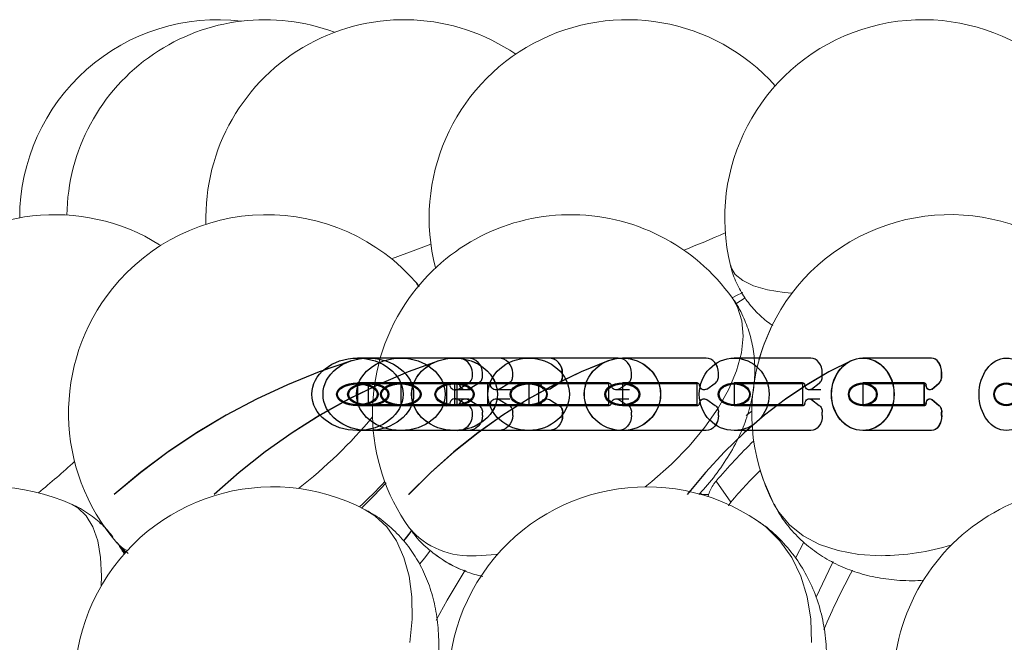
# Model space of a CAD drawing. Header units: millimetres. Extents: x 152 to 551, y 186 to 1103.
# Tile 10 of 18: x 328 to 378, y 925 to 956. Entities that reach past the tile are written whole.
import ezdxf

# ---------------------------------------------------------------- set-up
doc = ezdxf.new("R2010")
doc.units = ezdxf.units.MM
doc.linetypes.add('CENTERX2', pattern=[20.32, 12.7, -2.54, 2.54, -2.54])

msp = doc.modelspace()

# ---------------------------------------------------------------- linework, layer by layer
at = {"color": 7, "linetype": 'Continuous', "lineweight": 15}
for p, q in [((364.097, 942.068), (364.567, 942.378)), ((365.289, 939.331), (365.008, 939.331)), ((364.613, 936.431), (364.9, 936.661)), ((363.097, 933.122), (363.843, 932.072)), ((362.716, 932.46), (362.364, 932.46)), ((366.01, 931.963), (365.864, 932.279)), ((332.015, 930.984), (332.093, 931.05)), ((332.015, 930.984), (332.093, 931.05)), ((333.04, 929.788), (333.299, 929.522)), ((333.04, 929.788), (333.299, 929.522)), ((367.096, 929.25), (367.53, 930.049))]:
    msp.add_line(p, q, dxfattribs=at)
at = {"color": 7, "linetype": 'Continuous'}
for p, q in [((350.055, 939.331), (345.005, 939.331)), ((350.57, 939.331), (345.554, 939.331)), ((350.57, 939.331), (345.554, 939.331)), ((350.571, 939.331), (345.555, 939.331)), ((352.109, 939.331), (347.195, 939.331)), ((352.109, 939.331), (347.195, 939.331)), ((352.109, 939.331), (347.195, 939.331)), ((352.109, 939.331), (347.195, 939.331)), ((354.649, 939.331), (349.903, 939.331)), ((354.652, 939.331), (349.907, 939.331)), ((354.652, 939.331), (349.907, 939.331)), ((358.16, 939.331), (353.647, 939.331)), ((358.16, 939.331), (353.647, 939.331)), ((362.588, 939.331), (358.369, 939.331)), ((362.593, 939.331), (358.374, 939.331)), ((367.882, 939.331), (364.014, 939.331)), ((367.882, 939.331), (364.014, 939.331)), ((373.96, 939.331), (370.494, 939.331)), ((373.967, 939.331), (370.501, 939.331)), ((350.805, 938.41), (350.805, 938.581)), ((351.315, 938.41), (351.315, 938.581)), ((351.315, 938.41), (351.315, 938.581)), ((351.316, 938.41), (351.316, 938.581)), ((352.839, 938.41), (352.839, 938.581)), ((352.839, 938.41), (352.839, 938.581)), ((352.839, 938.41), (352.839, 938.581)), ((352.839, 938.41), (352.839, 938.581)), ((355.354, 938.41), (355.354, 938.581)), ((355.357, 938.41), (355.357, 938.581)), ((355.357, 938.41), (355.357, 938.581)), ((358.83, 938.41), (358.83, 938.581)), ((358.83, 938.41), (358.83, 938.581)), ((363.215, 938.41), (363.215, 938.581)), ((363.22, 938.41), (363.22, 938.581)), ((368.457, 938.41), (368.457, 938.581)), ((368.457, 938.41), (368.457, 938.581)), ((374.475, 938.41), (374.475, 938.581)), ((374.481, 938.41), (374.481, 938.581)), ((345.005, 938.081), (345.005, 936.931)), ((349.509, 938.081), (345.005, 938.081)), ((349.505, 938.031), (345.005, 938.031)), ((345.554, 938.081), (345.554, 936.931)), ((350.027, 938.081), (345.554, 938.081)), ((345.554, 938.081), (345.554, 936.931)), ((350.027, 938.081), (345.554, 938.081)), ((350.023, 938.031), (345.554, 938.031)), ((350.023, 938.031), (345.554, 938.031)), ((345.555, 938.081), (345.555, 936.931)), ((350.028, 938.081), (345.555, 938.081)), ((350.024, 938.031), (345.555, 938.031)), ((347.195, 938.081), (347.195, 936.931)), ((351.577, 938.081), (347.195, 938.081)), ((347.195, 938.081), (347.195, 936.931)), ((351.577, 938.081), (347.195, 938.081)), ((347.195, 938.081), (347.195, 936.931)), ((351.577, 938.081), (347.195, 938.081)), ((347.195, 938.081), (347.195, 936.931)), ((351.577, 938.081), (347.195, 938.081)), ((351.574, 938.031), (347.195, 938.031)), ((351.574, 938.031), (347.195, 938.031)), ((351.574, 938.031), (347.195, 938.031)), ((351.574, 938.031), (347.195, 938.031)), ((349.505, 938.031), (349.505, 936.981)), ((349.903, 938.081), (349.903, 936.931)), ((354.136, 938.081), (349.903, 938.081)), ((354.132, 938.031), (349.903, 938.031)), ((349.907, 938.081), (349.907, 936.931)), ((354.139, 938.081), (349.907, 938.081)), ((349.907, 938.081), (349.907, 936.931)), ((354.139, 938.081), (349.907, 938.081)), ((354.135, 938.031), (349.907, 938.031)), ((354.135, 938.031), (349.907, 938.031)), ((350.023, 938.031), (350.023, 936.981)), ((350.023, 938.031), (350.023, 936.981)), ((350.024, 938.031), (350.024, 936.981)), ((350.097, 937.771), (350.605, 938.064)), ((350.612, 937.771), (351.116, 938.064)), ((350.612, 937.771), (351.116, 938.064)), ((350.613, 937.771), (351.117, 938.064)), ((351.574, 938.031), (351.574, 936.981)), ((351.574, 938.031), (351.574, 936.981)), ((351.574, 938.031), (351.574, 936.981)), ((351.574, 938.031), (351.574, 936.981)), ((352.15, 937.771), (352.644, 938.064)), ((352.15, 937.771), (352.644, 938.064)), ((352.15, 937.771), (352.644, 938.064)), ((352.15, 937.771), (352.644, 938.064)), ((353.647, 938.081), (353.647, 936.931)), ((357.672, 938.081), (353.647, 938.081)), ((353.647, 938.081), (353.647, 936.931)), ((357.672, 938.081), (353.647, 938.081)), ((357.669, 938.031), (353.647, 938.031)), ((357.669, 938.031), (353.647, 938.031)), ((354.132, 938.031), (354.132, 936.981)), ((354.135, 938.031), (354.135, 936.981)), ((354.135, 938.031), (354.135, 936.981)), ((354.689, 937.771), (355.166, 938.064)), ((354.692, 937.771), (355.169, 938.064)), ((354.692, 937.771), (355.169, 938.064)), ((357.669, 938.031), (357.669, 936.981)), ((357.669, 938.031), (357.669, 936.981)), ((358.198, 937.771), (358.652, 938.064)), ((358.198, 937.771), (358.652, 938.064)), ((358.369, 938.081), (358.369, 936.931)), ((362.132, 938.081), (358.369, 938.081)), ((362.129, 938.031), (358.369, 938.031)), ((358.374, 938.081), (358.374, 936.931)), ((362.137, 938.081), (358.374, 938.081)), ((362.134, 938.031), (358.374, 938.031)), ((362.129, 938.031), (362.129, 936.981)), ((362.134, 938.031), (362.134, 936.981)), ((362.624, 937.771), (363.048, 938.064)), ((362.629, 937.771), (363.053, 938.064)), ((364.014, 938.081), (364.014, 936.931)), ((367.464, 938.081), (364.014, 938.081)), ((364.014, 938.081), (364.014, 936.931)), ((367.464, 938.081), (364.014, 938.081)), ((367.461, 938.031), (364.014, 938.031)), ((367.461, 938.031), (364.014, 938.031)), ((367.461, 938.031), (367.461, 936.981)), ((367.461, 938.031), (367.461, 936.981)), ((367.915, 937.771), (368.304, 938.064)), ((367.915, 937.771), (368.304, 938.064)), ((370.494, 938.081), (370.494, 936.931)), ((373.585, 938.081), (370.494, 938.081)), ((373.583, 938.031), (370.494, 938.031)), ((370.501, 938.081), (370.501, 936.931)), ((373.592, 938.081), (370.501, 938.081)), ((373.589, 938.031), (370.501, 938.031)), ((373.583, 938.031), (373.583, 936.981)), ((373.589, 938.031), (373.589, 936.981)), ((373.989, 937.771), (374.338, 938.064)), ((373.996, 937.771), (374.344, 938.064)), ((350.097, 937.241), (350.605, 936.948)), ((350.612, 937.241), (351.116, 936.948)), ((350.612, 937.241), (351.116, 936.948)), ((350.613, 937.241), (351.117, 936.948)), ((352.15, 937.241), (352.644, 936.948)), ((352.15, 937.241), (352.644, 936.948)), ((352.15, 937.241), (352.644, 936.948)), ((352.15, 937.241), (352.644, 936.948)), ((354.689, 937.241), (355.166, 936.948)), ((354.692, 937.241), (355.169, 936.948)), ((354.692, 937.241), (355.169, 936.948)), ((358.198, 937.241), (358.652, 936.948)), ((358.198, 937.241), (358.652, 936.948)), ((362.624, 937.241), (363.048, 936.948)), ((362.629, 937.241), (363.053, 936.948)), ((367.915, 937.241), (368.304, 936.948)), ((367.915, 937.241), (368.304, 936.948)), ((373.989, 937.241), (374.338, 936.948)), ((373.996, 937.241), (374.344, 936.948)), ((349.505, 936.981), (345.005, 936.981)), ((349.509, 936.931), (345.005, 936.931)), ((350.023, 936.981), (345.554, 936.981)), ((350.023, 936.981), (345.554, 936.981)), ((350.027, 936.931), (345.554, 936.931)), ((350.027, 936.931), (345.554, 936.931)), ((350.024, 936.981), (345.555, 936.981)), ((350.028, 936.931), (345.555, 936.931)), ((351.574, 936.981), (347.195, 936.981)), ((351.574, 936.981), (347.195, 936.981)), ((351.574, 936.981), (347.195, 936.981)), ((351.574, 936.981), (347.195, 936.981)), ((351.577, 936.931), (347.195, 936.931)), ((351.577, 936.931), (347.195, 936.931)), ((351.577, 936.931), (347.195, 936.931)), ((351.577, 936.931), (347.195, 936.931)), ((354.132, 936.981), (349.903, 936.981)), ((354.136, 936.931), (349.903, 936.931)), ((354.135, 936.981), (349.907, 936.981)), ((354.135, 936.981), (349.907, 936.981)), ((354.139, 936.931), (349.907, 936.931)), ((354.139, 936.931), (349.907, 936.931)), ((357.669, 936.981), (353.647, 936.981)), ((357.669, 936.981), (353.647, 936.981)), ((357.672, 936.931), (353.647, 936.931)), ((357.672, 936.931), (353.647, 936.931)), ((362.129, 936.981), (358.369, 936.981)), ((362.132, 936.931), (358.369, 936.931)), ((362.134, 936.981), (358.374, 936.981)), ((362.137, 936.931), (358.374, 936.931)), ((367.461, 936.981), (364.014, 936.981)), ((367.461, 936.981), (364.014, 936.981)), ((367.464, 936.931), (364.014, 936.931)), ((367.464, 936.931), (364.014, 936.931)), ((373.583, 936.981), (370.494, 936.981)), ((373.585, 936.931), (370.494, 936.931)), ((373.589, 936.981), (370.501, 936.981)), ((373.592, 936.931), (370.501, 936.931)), ((350.805, 936.431), (350.805, 936.601)), ((351.315, 936.431), (351.315, 936.601)), ((351.315, 936.431), (351.315, 936.601)), ((351.316, 936.431), (351.316, 936.601)), ((352.839, 936.431), (352.839, 936.601)), ((352.839, 936.431), (352.839, 936.601)), ((352.839, 936.431), (352.839, 936.601)), ((352.839, 936.431), (352.839, 936.601)), ((355.354, 936.431), (355.354, 936.601)), ((355.357, 936.431), (355.357, 936.601)), ((355.357, 936.431), (355.357, 936.601)), ((358.83, 936.431), (358.83, 936.601)), ((358.83, 936.431), (358.83, 936.601)), ((363.215, 936.431), (363.215, 936.601)), ((363.22, 936.431), (363.22, 936.601)), ((368.457, 936.431), (368.457, 936.601)), ((368.457, 936.431), (368.457, 936.601)), ((374.475, 936.431), (374.475, 936.601)), ((374.481, 936.431), (374.481, 936.601)), ((350.055, 935.681), (345.005, 935.681)), ((350.57, 935.681), (345.554, 935.681)), ((350.57, 935.681), (345.554, 935.681)), ((350.571, 935.681), (345.555, 935.681)), ((352.109, 935.681), (347.195, 935.681)), ((352.109, 935.681), (347.195, 935.681)), ((352.109, 935.681), (347.195, 935.681)), ((352.109, 935.681), (347.195, 935.681)), ((354.649, 935.681), (349.903, 935.681)), ((354.652, 935.681), (349.907, 935.681)), ((354.652, 935.681), (349.907, 935.681)), ((358.16, 935.681), (353.647, 935.681)), ((358.16, 935.681), (353.647, 935.681)), ((362.588, 935.681), (358.369, 935.681)), ((362.593, 935.681), (358.374, 935.681)), ((367.882, 935.681), (364.014, 935.681)), ((367.882, 935.681), (364.014, 935.681)), ((373.96, 935.681), (370.494, 935.681)), ((373.967, 935.681), (370.501, 935.681))]:
    msp.add_line(p, q, dxfattribs=at)
at = {"color": 7, "linetype": 'CENTERX2'}
for p, q in [((350.7, 937.731), (349.947, 937.731)), ((352.736, 937.731), (352.004, 937.731)), ((352.736, 937.731), (352.004, 937.731)), ((352.736, 937.731), (352.004, 937.731)), ((352.736, 937.731), (352.004, 937.731)), ((358.736, 937.731), (358.064, 937.731)), ((358.736, 937.731), (358.064, 937.731)), ((368.376, 937.731), (367.8, 937.731)), ((368.376, 937.731), (367.8, 937.731)), ((349.947, 937.281), (350.65, 937.281)), ((352.004, 937.281), (352.687, 937.281)), ((352.004, 937.281), (352.687, 937.281)), ((352.004, 937.281), (352.687, 937.281)), ((352.004, 937.281), (352.687, 937.281)), ((358.064, 937.281), (358.691, 937.281)), ((358.064, 937.281), (358.691, 937.281)), ((367.8, 937.281), (368.338, 937.281)), ((367.8, 937.281), (368.338, 937.281))]:
    msp.add_line(p, q, dxfattribs=at)
at = {"color": 7, "linetype": 'Continuous', "lineweight": 15, "flags": 128}
for points in [[(346.721, 944.342), (347.956, 944.783), (348.713, 945.069)], [(363.827, 943.992), (363.847, 943.923), (364.062, 943.555), (364.446, 943.239), (364.993, 942.978), (365.692, 942.779), (366.53, 942.643), (366.931, 942.606)], [(348.097, 942.98), (348.094, 942.984), (347.998, 943.107)], [(359.522, 932.839), (359.855, 933.107), (360.842, 933.979), (361.738, 934.897), (362.528, 935.844), (363.196, 936.804), (363.733, 937.761), (364.127, 938.695), (364.372, 939.592), (364.463, 940.435), (364.4, 941.208), (364.182, 941.899), (363.919, 942.356)], [(363.939, 942.391), (364.098, 942.467), (364.449, 942.644)], [(365.923, 940.992), (365.467, 939.914), (365.258, 939.258)], [(365.316, 933.671), (365.465, 933.218), (366.009, 931.966)], [(345.221, 931.778), (345.839, 932.381), (346.451, 933.051)], [(362.697, 932.345), (362.701, 932.379), (362.716, 932.46)], [(332.079, 927.843), (332.093, 928.339), (332.048, 929.285), (331.903, 930.116), (331.662, 930.817), (331.328, 931.376), (330.909, 931.782), (330.614, 931.951)], [(366.019, 931.967), (366.259, 931.563), (366.806, 930.919), (367.497, 930.375), (368.321, 929.941), (369.261, 929.626), (370.303, 929.435), (371.426, 929.371)], [(347.656, 924.989), (347.767, 926.172), (347.754, 927.295), (347.615, 928.339), (347.353, 929.285), (346.973, 930.116), (346.482, 930.817), (345.889, 931.376), (345.403, 931.685)], [(367.913, 924.989), (367.88, 926.172), (367.7, 927.295), (367.376, 928.339), (366.912, 929.285), (366.318, 930.116), (365.604, 930.817), (365.195, 931.122)], [(347.341, 930.131), (347.701, 930.587), (347.755, 930.665)], [(347.344, 930.114), (347.502, 930.302), (347.766, 930.658)], [(348.144, 928.95), (348.407, 929.255), (348.699, 929.652)], [(351, 929.371), (352.012, 929.435), (352.082, 929.444)], [(368.139, 927.275), (368.958, 928.974), (369.008, 929.071)], [(348.977, 926.127), (349.529, 927.129), (350.447, 928.641)]]:
    msp.add_lwpolyline(points, dxfattribs=at)
at = {"color": 7, "linetype": 'Continuous', "flags": 128}
for points in [[(351.315, 938.581), (351.3, 938.727), (351.258, 938.868), (351.189, 938.997), (351.096, 939.111), (350.984, 939.204), (350.855, 939.274), (350.715, 939.316), (350.57, 939.331)], [(351.315, 938.581), (351.3, 938.727), (351.258, 938.868), (351.189, 938.997), (351.096, 939.111), (350.984, 939.204), (350.855, 939.274), (350.715, 939.316), (350.57, 939.331)], [(351.316, 938.581), (351.301, 938.727), (351.259, 938.868), (351.19, 938.997), (351.097, 939.111), (350.985, 939.204), (350.856, 939.274), (350.716, 939.316), (350.571, 939.331)], [(352.839, 938.581), (352.825, 938.727), (352.783, 938.868), (352.716, 938.997), (352.625, 939.111), (352.514, 939.204), (352.388, 939.274), (352.251, 939.316), (352.109, 939.331)], [(352.839, 938.581), (352.825, 938.727), (352.783, 938.868), (352.716, 938.997), (352.625, 939.111), (352.514, 939.204), (352.388, 939.274), (352.251, 939.316), (352.109, 939.331)], [(352.839, 938.581), (352.825, 938.727), (352.783, 938.868), (352.716, 938.997), (352.625, 939.111), (352.514, 939.204), (352.388, 939.274), (352.251, 939.316), (352.109, 939.331)], [(352.839, 938.581), (352.825, 938.727), (352.783, 938.868), (352.716, 938.997), (352.625, 939.111), (352.514, 939.204), (352.388, 939.274), (352.251, 939.316), (352.109, 939.331)], [(355.354, 938.581), (355.34, 938.727), (355.3, 938.868), (355.235, 938.997), (355.147, 939.111), (355.04, 939.204), (354.919, 939.274), (354.786, 939.316), (354.649, 939.331)], [(355.357, 938.581), (355.343, 938.727), (355.303, 938.868), (355.238, 938.997), (355.15, 939.111), (355.043, 939.204), (354.922, 939.274), (354.789, 939.316), (354.652, 939.331)], [(355.357, 938.581), (355.343, 938.727), (355.303, 938.868), (355.238, 938.997), (355.15, 939.111), (355.043, 939.204), (354.922, 939.274), (354.789, 939.316), (354.652, 939.331)], [(358.83, 938.581), (358.817, 938.727), (358.779, 938.868), (358.717, 938.997), (358.634, 939.111), (358.532, 939.204), (358.417, 939.274), (358.291, 939.316), (358.16, 939.331)], [(358.83, 938.581), (358.817, 938.727), (358.779, 938.868), (358.717, 938.997), (358.634, 939.111), (358.532, 939.204), (358.417, 939.274), (358.291, 939.316), (358.16, 939.331)], [(363.215, 938.581), (363.203, 938.727), (363.167, 938.868), (363.109, 938.997), (363.031, 939.111), (362.936, 939.204), (362.828, 939.274), (362.711, 939.316), (362.588, 939.331)], [(363.22, 938.581), (363.208, 938.727), (363.172, 938.868), (363.114, 938.997), (363.036, 939.111), (362.941, 939.204), (362.833, 939.274), (362.715, 939.316), (362.593, 939.331)], [(368.457, 938.581), (368.446, 938.727), (368.413, 938.868), (368.36, 938.997), (368.289, 939.111), (368.202, 939.204), (368.102, 939.274), (367.994, 939.316), (367.882, 939.331)], [(368.457, 938.581), (368.446, 938.727), (368.413, 938.868), (368.36, 938.997), (368.289, 939.111), (368.202, 939.204), (368.102, 939.274), (367.994, 939.316), (367.882, 939.331)], [(374.475, 938.581), (374.465, 938.727), (374.436, 938.868), (374.388, 938.997), (374.324, 939.111), (374.246, 939.204), (374.157, 939.274), (374.06, 939.316), (373.96, 939.331)], [(374.481, 938.581), (374.471, 938.727), (374.442, 938.868), (374.394, 938.997), (374.33, 939.111), (374.252, 939.204), (374.163, 939.274), (374.067, 939.316), (373.967, 939.331)], [(344.71, 939.202), (343.077, 938.637), (341.475, 937.989), (339.908, 937.259), (338.38, 936.449), (336.895, 935.562), (335.458, 934.6), (334.071, 933.565), (332.738, 932.46)], [(344.71, 939.202), (343.077, 938.637), (341.475, 937.989), (339.908, 937.259), (338.38, 936.449), (336.895, 935.562), (335.458, 934.6), (334.071, 933.565), (332.738, 932.46)], [(344.711, 939.202), (343.078, 938.637), (341.476, 937.989), (339.909, 937.259), (338.382, 936.449), (336.897, 935.562), (335.459, 934.6), (334.072, 933.565), (332.739, 932.46)], [(349.105, 939.202), (347.56, 938.637), (346.045, 937.989), (344.562, 937.259), (343.116, 936.449), (341.712, 935.562), (340.351, 934.6), (339.039, 933.565), (337.778, 932.46)], [(349.108, 939.202), (347.564, 938.637), (346.048, 937.989), (344.566, 937.259), (343.12, 936.449), (341.715, 935.562), (340.355, 934.6), (339.043, 933.565), (337.782, 932.46)], [(349.108, 939.202), (347.564, 938.637), (346.048, 937.989), (344.566, 937.259), (343.12, 936.449), (341.715, 935.562), (340.355, 934.6), (339.043, 933.565), (337.782, 932.46)], [(357.659, 939.202), (356.286, 938.637), (354.938, 937.989), (353.62, 937.259), (352.335, 936.449), (351.086, 935.562), (349.876, 934.6), (348.709, 933.565), (347.588, 932.46)], [(357.665, 939.202), (356.291, 938.637), (354.944, 937.989), (353.625, 937.259), (352.34, 936.449), (351.091, 935.562), (349.882, 934.6), (348.715, 933.565), (347.594, 932.46)], [(369.911, 939.202), (368.783, 938.637), (367.676, 937.989), (366.594, 937.259), (365.538, 936.449), (364.512, 935.562), (363.518, 934.6), (362.56, 933.565), (361.639, 932.46)], [(369.918, 939.202), (368.79, 938.637), (367.684, 937.989), (366.601, 937.259), (365.545, 936.449), (364.52, 935.562), (363.526, 934.6), (362.568, 933.565), (361.647, 932.46)], [(351.116, 938.064), (351.159, 938.093), (351.198, 938.128), (351.232, 938.167), (351.261, 938.21), (351.284, 938.257), (351.301, 938.307), (351.311, 938.358), (351.315, 938.41)], [(351.116, 938.064), (351.159, 938.093), (351.198, 938.128), (351.232, 938.167), (351.261, 938.21), (351.284, 938.257), (351.301, 938.307), (351.311, 938.358), (351.315, 938.41)], [(351.117, 938.064), (351.16, 938.093), (351.199, 938.128), (351.233, 938.167), (351.262, 938.21), (351.285, 938.257), (351.302, 938.307), (351.312, 938.358), (351.316, 938.41)], [(352.644, 938.064), (352.686, 938.093), (352.725, 938.128), (352.758, 938.167), (352.787, 938.21), (352.809, 938.257), (352.825, 938.307), (352.835, 938.358), (352.839, 938.41)], [(352.644, 938.064), (352.686, 938.093), (352.725, 938.128), (352.758, 938.167), (352.787, 938.21), (352.809, 938.257), (352.825, 938.307), (352.835, 938.358), (352.839, 938.41)], [(352.644, 938.064), (352.686, 938.093), (352.725, 938.128), (352.758, 938.167), (352.787, 938.21), (352.809, 938.257), (352.825, 938.307), (352.835, 938.358), (352.839, 938.41)], [(352.644, 938.064), (352.686, 938.093), (352.725, 938.128), (352.758, 938.167), (352.787, 938.21), (352.809, 938.257), (352.825, 938.307), (352.835, 938.358), (352.839, 938.41)], [(355.166, 938.064), (355.207, 938.093), (355.244, 938.128), (355.276, 938.167), (355.303, 938.21), (355.325, 938.257), (355.341, 938.307), (355.35, 938.358), (355.354, 938.41)], [(355.169, 938.064), (355.21, 938.093), (355.247, 938.128), (355.279, 938.167), (355.306, 938.21), (355.328, 938.257), (355.344, 938.307), (355.353, 938.358), (355.357, 938.41)], [(355.169, 938.064), (355.21, 938.093), (355.247, 938.128), (355.279, 938.167), (355.306, 938.21), (355.328, 938.257), (355.344, 938.307), (355.353, 938.358), (355.357, 938.41)], [(358.652, 938.064), (358.69, 938.093), (358.726, 938.128), (358.756, 938.167), (358.782, 938.21), (358.803, 938.257), (358.818, 938.307), (358.827, 938.358), (358.83, 938.41)], [(358.652, 938.064), (358.69, 938.093), (358.726, 938.128), (358.756, 938.167), (358.782, 938.21), (358.803, 938.257), (358.818, 938.307), (358.827, 938.358), (358.83, 938.41)], [(363.048, 938.064), (363.084, 938.093), (363.117, 938.128), (363.146, 938.167), (363.17, 938.21), (363.19, 938.257), (363.204, 938.307), (363.212, 938.358), (363.215, 938.41)], [(363.053, 938.064), (363.089, 938.093), (363.122, 938.128), (363.151, 938.167), (363.175, 938.21), (363.194, 938.257), (363.208, 938.307), (363.217, 938.358), (363.22, 938.41)], [(368.304, 938.064), (368.337, 938.093), (368.367, 938.128), (368.394, 938.167), (368.416, 938.21), (368.434, 938.257), (368.446, 938.307), (368.454, 938.358), (368.457, 938.41)], [(368.304, 938.064), (368.337, 938.093), (368.367, 938.128), (368.394, 938.167), (368.416, 938.21), (368.434, 938.257), (368.446, 938.307), (368.454, 938.358), (368.457, 938.41)], [(374.338, 938.064), (374.367, 938.093), (374.394, 938.128), (374.418, 938.167), (374.438, 938.21), (374.454, 938.257), (374.465, 938.307), (374.472, 938.358), (374.475, 938.41)], [(374.344, 938.064), (374.374, 938.093), (374.401, 938.128), (374.424, 938.167), (374.444, 938.21), (374.46, 938.257), (374.472, 938.307), (374.479, 938.358), (374.481, 938.41)], [(350.027, 938.081), (350.052, 938.079), (350.076, 938.072), (350.099, 938.062), (350.12, 938.048), (350.138, 938.031), (350.153, 938.011), (350.165, 937.988), (350.172, 937.964)], [(350.027, 938.081), (350.052, 938.079), (350.076, 938.072), (350.099, 938.062), (350.12, 938.048), (350.138, 938.031), (350.153, 938.011), (350.165, 937.988), (350.172, 937.964)], [(350.028, 938.081), (350.053, 938.079), (350.077, 938.072), (350.1, 938.062), (350.121, 938.048), (350.139, 938.031), (350.154, 938.011), (350.166, 937.988), (350.173, 937.964)], [(350.612, 937.771), (350.548, 937.743), (350.48, 937.731), (350.41, 937.735), (350.344, 937.756), (350.284, 937.791), (350.233, 937.839), (350.196, 937.898), (350.172, 937.964)], [(350.612, 937.771), (350.548, 937.743), (350.48, 937.731), (350.41, 937.735), (350.344, 937.756), (350.284, 937.791), (350.233, 937.839), (350.196, 937.898), (350.172, 937.964)], [(350.613, 937.771), (350.549, 937.743), (350.481, 937.731), (350.411, 937.735), (350.345, 937.756), (350.285, 937.791), (350.234, 937.839), (350.197, 937.898), (350.173, 937.964)], [(351.577, 938.081), (351.602, 938.079), (351.626, 938.072), (351.648, 938.062), (351.668, 938.048), (351.686, 938.031), (351.701, 938.011), (351.712, 937.988), (351.72, 937.964)], [(351.577, 938.081), (351.602, 938.079), (351.626, 938.072), (351.648, 938.062), (351.668, 938.048), (351.686, 938.031), (351.701, 938.011), (351.712, 937.988), (351.72, 937.964)], [(351.577, 938.081), (351.602, 938.079), (351.626, 938.072), (351.648, 938.062), (351.668, 938.048), (351.686, 938.031), (351.701, 938.011), (351.712, 937.988), (351.72, 937.964)], [(351.577, 938.081), (351.602, 938.079), (351.626, 938.072), (351.648, 938.062), (351.668, 938.048), (351.686, 938.031), (351.701, 938.011), (351.712, 937.988), (351.72, 937.964)], [(352.15, 937.771), (352.088, 937.743), (352.021, 937.731), (351.953, 937.735), (351.888, 937.756), (351.829, 937.791), (351.779, 937.839), (351.742, 937.898), (351.72, 937.964)], [(352.15, 937.771), (352.088, 937.743), (352.021, 937.731), (351.953, 937.735), (351.888, 937.756), (351.829, 937.791), (351.779, 937.839), (351.742, 937.898), (351.72, 937.964)], [(352.15, 937.771), (352.088, 937.743), (352.021, 937.731), (351.953, 937.735), (351.888, 937.756), (351.829, 937.791), (351.779, 937.839), (351.742, 937.898), (351.72, 937.964)], [(352.15, 937.771), (352.088, 937.743), (352.021, 937.731), (351.953, 937.735), (351.888, 937.756), (351.829, 937.791), (351.779, 937.839), (351.742, 937.898), (351.72, 937.964)], [(354.136, 938.081), (354.159, 938.079), (354.182, 938.072), (354.204, 938.062), (354.223, 938.048), (354.241, 938.031), (354.255, 938.011), (354.266, 937.988), (354.273, 937.964)], [(354.139, 938.081), (354.162, 938.079), (354.185, 938.072), (354.207, 938.062), (354.226, 938.048), (354.244, 938.031), (354.258, 938.011), (354.269, 937.988), (354.276, 937.964)], [(354.139, 938.081), (354.162, 938.079), (354.185, 938.072), (354.207, 938.062), (354.226, 938.048), (354.244, 938.031), (354.258, 938.011), (354.269, 937.988), (354.276, 937.964)], [(354.689, 937.771), (354.628, 937.743), (354.564, 937.731), (354.498, 937.735), (354.435, 937.756), (354.378, 937.791), (354.331, 937.839), (354.295, 937.898), (354.273, 937.964)], [(354.692, 937.771), (354.631, 937.743), (354.567, 937.731), (354.501, 937.735), (354.438, 937.756), (354.381, 937.791), (354.334, 937.839), (354.298, 937.898), (354.276, 937.964)], [(354.692, 937.771), (354.631, 937.743), (354.567, 937.731), (354.501, 937.735), (354.438, 937.756), (354.381, 937.791), (354.334, 937.839), (354.298, 937.898), (354.276, 937.964)], [(357.672, 938.081), (357.694, 938.079), (357.716, 938.072), (357.737, 938.062), (357.756, 938.048), (357.772, 938.031), (357.785, 938.011), (357.796, 937.988), (357.803, 937.964)], [(357.672, 938.081), (357.694, 938.079), (357.716, 938.072), (357.737, 938.062), (357.756, 938.048), (357.772, 938.031), (357.785, 938.011), (357.796, 937.988), (357.803, 937.964)], [(358.198, 937.771), (358.141, 937.743), (358.079, 937.731), (358.017, 937.735), (357.957, 937.756), (357.903, 937.791), (357.858, 937.839), (357.824, 937.898), (357.803, 937.964)], [(358.198, 937.771), (358.141, 937.743), (358.079, 937.731), (358.017, 937.735), (357.957, 937.756), (357.903, 937.791), (357.858, 937.839), (357.824, 937.898), (357.803, 937.964)], [(362.132, 938.081), (362.153, 938.079), (362.173, 938.072), (362.193, 938.062), (362.21, 938.048), (362.225, 938.031), (362.238, 938.011), (362.248, 937.988), (362.254, 937.964)], [(362.137, 938.081), (362.158, 938.079), (362.178, 938.072), (362.197, 938.062), (362.215, 938.048), (362.23, 938.031), (362.243, 938.011), (362.253, 937.988), (362.259, 937.964)], [(362.624, 937.771), (362.57, 937.743), (362.513, 937.731), (362.454, 937.735), (362.398, 937.756), (362.348, 937.791), (362.305, 937.839), (362.274, 937.898), (362.254, 937.964)], [(362.629, 937.771), (362.575, 937.743), (362.517, 937.731), (362.459, 937.735), (362.403, 937.756), (362.353, 937.791), (362.31, 937.839), (362.279, 937.898), (362.259, 937.964)], [(367.464, 938.081), (367.483, 938.079), (367.502, 938.072), (367.519, 938.062), (367.536, 938.048), (367.55, 938.031), (367.561, 938.011), (367.57, 937.988), (367.576, 937.964)], [(367.464, 938.081), (367.483, 938.079), (367.502, 938.072), (367.519, 938.062), (367.536, 938.048), (367.55, 938.031), (367.561, 938.011), (367.57, 937.988), (367.576, 937.964)], [(367.915, 937.771), (367.866, 937.743), (367.813, 937.731), (367.759, 937.735), (367.708, 937.756), (367.662, 937.791), (367.623, 937.839), (367.594, 937.898), (367.576, 937.964)], [(367.915, 937.771), (367.866, 937.743), (367.813, 937.731), (367.759, 937.735), (367.708, 937.756), (367.662, 937.791), (367.623, 937.839), (367.594, 937.898), (367.576, 937.964)], [(373.585, 938.081), (373.602, 938.079), (373.619, 938.072), (373.635, 938.062), (373.649, 938.048), (373.662, 938.031), (373.672, 938.011), (373.68, 937.988), (373.686, 937.964)], [(373.592, 938.081), (373.609, 938.079), (373.626, 938.072), (373.641, 938.062), (373.656, 938.048), (373.668, 938.031), (373.679, 938.011), (373.687, 937.988), (373.692, 937.964)], [(373.989, 937.771), (373.945, 937.743), (373.898, 937.731), (373.85, 937.735), (373.804, 937.756), (373.762, 937.791), (373.728, 937.839), (373.702, 937.898), (373.686, 937.964)], [(373.996, 937.771), (373.952, 937.743), (373.904, 937.731), (373.856, 937.735), (373.81, 937.756), (373.769, 937.791), (373.734, 937.839), (373.708, 937.898), (373.692, 937.964)], [(350.172, 937.047), (350.196, 937.113), (350.233, 937.172), (350.284, 937.22), (350.344, 937.256), (350.41, 937.276), (350.48, 937.28), (350.548, 937.268), (350.612, 937.241)], [(350.172, 937.047), (350.196, 937.113), (350.233, 937.172), (350.284, 937.22), (350.344, 937.256), (350.41, 937.276), (350.48, 937.28), (350.548, 937.268), (350.612, 937.241)], [(350.173, 937.047), (350.197, 937.113), (350.234, 937.172), (350.285, 937.22), (350.345, 937.256), (350.411, 937.276), (350.481, 937.28), (350.549, 937.268), (350.613, 937.241)], [(351.72, 937.047), (351.742, 937.113), (351.779, 937.172), (351.829, 937.22), (351.888, 937.256), (351.953, 937.276), (352.021, 937.28), (352.088, 937.268), (352.15, 937.241)], [(351.72, 937.047), (351.742, 937.113), (351.779, 937.172), (351.829, 937.22), (351.888, 937.256), (351.953, 937.276), (352.021, 937.28), (352.088, 937.268), (352.15, 937.241)], [(351.72, 937.047), (351.742, 937.113), (351.779, 937.172), (351.829, 937.22), (351.888, 937.256), (351.953, 937.276), (352.021, 937.28), (352.088, 937.268), (352.15, 937.241)], [(351.72, 937.047), (351.742, 937.113), (351.779, 937.172), (351.829, 937.22), (351.888, 937.256), (351.953, 937.276), (352.021, 937.28), (352.088, 937.268), (352.15, 937.241)], [(354.273, 937.047), (354.295, 937.113), (354.331, 937.172), (354.378, 937.22), (354.435, 937.256), (354.498, 937.276), (354.564, 937.28), (354.628, 937.268), (354.689, 937.241)], [(354.276, 937.047), (354.298, 937.113), (354.334, 937.172), (354.381, 937.22), (354.438, 937.256), (354.501, 937.276), (354.567, 937.28), (354.631, 937.268), (354.692, 937.241)], [(354.276, 937.047), (354.298, 937.113), (354.334, 937.172), (354.381, 937.22), (354.438, 937.256), (354.501, 937.276), (354.567, 937.28), (354.631, 937.268), (354.692, 937.241)], [(357.803, 937.047), (357.824, 937.113), (357.858, 937.172), (357.903, 937.22), (357.957, 937.256), (358.017, 937.276), (358.079, 937.28), (358.141, 937.268), (358.198, 937.241)], [(357.803, 937.047), (357.824, 937.113), (357.858, 937.172), (357.903, 937.22), (357.957, 937.256), (358.017, 937.276), (358.079, 937.28), (358.141, 937.268), (358.198, 937.241)], [(362.254, 937.047), (362.274, 937.113), (362.305, 937.172), (362.348, 937.22), (362.398, 937.256), (362.454, 937.276), (362.513, 937.28), (362.57, 937.268), (362.624, 937.241)], [(362.259, 937.047), (362.279, 937.113), (362.31, 937.172), (362.353, 937.22), (362.403, 937.256), (362.459, 937.276), (362.517, 937.28), (362.575, 937.268), (362.629, 937.241)], [(367.576, 937.047), (367.594, 937.113), (367.623, 937.172), (367.662, 937.22), (367.708, 937.256), (367.759, 937.276), (367.813, 937.28), (367.866, 937.268), (367.915, 937.241)], [(367.576, 937.047), (367.594, 937.113), (367.623, 937.172), (367.662, 937.22), (367.708, 937.256), (367.759, 937.276), (367.813, 937.28), (367.866, 937.268), (367.915, 937.241)], [(373.686, 937.047), (373.702, 937.113), (373.728, 937.172), (373.762, 937.22), (373.804, 937.256), (373.85, 937.276), (373.898, 937.28), (373.945, 937.268), (373.989, 937.241)], [(373.692, 937.047), (373.708, 937.113), (373.734, 937.172), (373.769, 937.22), (373.81, 937.256), (373.856, 937.276), (373.904, 937.28), (373.952, 937.268), (373.996, 937.241)], [(350.172, 937.047), (350.165, 937.023), (350.153, 937.001), (350.138, 936.981), (350.12, 936.963), (350.099, 936.949), (350.076, 936.939), (350.052, 936.933), (350.027, 936.931)], [(350.172, 937.047), (350.165, 937.023), (350.153, 937.001), (350.138, 936.981), (350.12, 936.963), (350.099, 936.949), (350.076, 936.939), (350.052, 936.933), (350.027, 936.931)], [(350.173, 937.047), (350.166, 937.023), (350.154, 937.001), (350.139, 936.981), (350.121, 936.963), (350.1, 936.949), (350.077, 936.939), (350.053, 936.933), (350.028, 936.931)], [(351.116, 936.948), (351.159, 936.918), (351.198, 936.884), (351.232, 936.845), (351.261, 936.801), (351.284, 936.754), (351.301, 936.705), (351.311, 936.653), (351.315, 936.601)], [(351.116, 936.948), (351.159, 936.918), (351.198, 936.884), (351.232, 936.845), (351.261, 936.801), (351.284, 936.754), (351.301, 936.705), (351.311, 936.653), (351.315, 936.601)], [(351.117, 936.948), (351.16, 936.918), (351.199, 936.884), (351.233, 936.845), (351.262, 936.801), (351.285, 936.754), (351.302, 936.705), (351.312, 936.653), (351.316, 936.601)], [(351.72, 937.047), (351.712, 937.023), (351.701, 937.001), (351.686, 936.981), (351.668, 936.963), (351.648, 936.949), (351.626, 936.939), (351.602, 936.933), (351.577, 936.931)], [(351.72, 937.047), (351.712, 937.023), (351.701, 937.001), (351.686, 936.981), (351.668, 936.963), (351.648, 936.949), (351.626, 936.939), (351.602, 936.933), (351.577, 936.931)], [(351.72, 937.047), (351.712, 937.023), (351.701, 937.001), (351.686, 936.981), (351.668, 936.963), (351.648, 936.949), (351.626, 936.939), (351.602, 936.933), (351.577, 936.931)], [(351.72, 937.047), (351.712, 937.023), (351.701, 937.001), (351.686, 936.981), (351.668, 936.963), (351.648, 936.949), (351.626, 936.939), (351.602, 936.933), (351.577, 936.931)], [(352.644, 936.948), (352.686, 936.918), (352.725, 936.884), (352.758, 936.845), (352.787, 936.801), (352.809, 936.754), (352.825, 936.705), (352.835, 936.653), (352.839, 936.601)], [(352.644, 936.948), (352.686, 936.918), (352.725, 936.884), (352.758, 936.845), (352.787, 936.801), (352.809, 936.754), (352.825, 936.705), (352.835, 936.653), (352.839, 936.601)], [(352.644, 936.948), (352.686, 936.918), (352.725, 936.884), (352.758, 936.845), (352.787, 936.801), (352.809, 936.754), (352.825, 936.705), (352.835, 936.653), (352.839, 936.601)], [(352.644, 936.948), (352.686, 936.918), (352.725, 936.884), (352.758, 936.845), (352.787, 936.801), (352.809, 936.754), (352.825, 936.705), (352.835, 936.653), (352.839, 936.601)], [(354.273, 937.047), (354.266, 937.023), (354.255, 937.001), (354.241, 936.981), (354.223, 936.963), (354.204, 936.949), (354.182, 936.939), (354.159, 936.933), (354.136, 936.931)], [(354.276, 937.047), (354.269, 937.023), (354.258, 937.001), (354.244, 936.981), (354.226, 936.963), (354.207, 936.949), (354.185, 936.939), (354.162, 936.933), (354.139, 936.931)], [(354.276, 937.047), (354.269, 937.023), (354.258, 937.001), (354.244, 936.981), (354.226, 936.963), (354.207, 936.949), (354.185, 936.939), (354.162, 936.933), (354.139, 936.931)], [(355.166, 936.948), (355.207, 936.918), (355.244, 936.884), (355.276, 936.845), (355.303, 936.801), (355.325, 936.754), (355.341, 936.705), (355.35, 936.653), (355.354, 936.601)], [(355.169, 936.948), (355.21, 936.918), (355.247, 936.884), (355.279, 936.845), (355.306, 936.801), (355.328, 936.754), (355.344, 936.705), (355.353, 936.653), (355.357, 936.601)], [(355.169, 936.948), (355.21, 936.918), (355.247, 936.884), (355.279, 936.845), (355.306, 936.801), (355.328, 936.754), (355.344, 936.705), (355.353, 936.653), (355.357, 936.601)], [(357.803, 937.047), (357.796, 937.023), (357.785, 937.001), (357.772, 936.981), (357.756, 936.963), (357.737, 936.949), (357.716, 936.939), (357.694, 936.933), (357.672, 936.931)], [(357.803, 937.047), (357.796, 937.023), (357.785, 937.001), (357.772, 936.981), (357.756, 936.963), (357.737, 936.949), (357.716, 936.939), (357.694, 936.933), (357.672, 936.931)], [(358.652, 936.948), (358.69, 936.918), (358.726, 936.884), (358.756, 936.845), (358.782, 936.801), (358.803, 936.754), (358.818, 936.705), (358.827, 936.653), (358.83, 936.601)], [(358.652, 936.948), (358.69, 936.918), (358.726, 936.884), (358.756, 936.845), (358.782, 936.801), (358.803, 936.754), (358.818, 936.705), (358.827, 936.653), (358.83, 936.601)], [(362.254, 937.047), (362.248, 937.023), (362.238, 937.001), (362.225, 936.981), (362.21, 936.963), (362.193, 936.949), (362.173, 936.939), (362.153, 936.933), (362.132, 936.931)], [(362.259, 937.047), (362.253, 937.023), (362.243, 937.001), (362.23, 936.981), (362.215, 936.963), (362.197, 936.949), (362.178, 936.939), (362.158, 936.933), (362.137, 936.931)], [(363.048, 936.948), (363.084, 936.918), (363.117, 936.884), (363.146, 936.845), (363.17, 936.801), (363.19, 936.754), (363.204, 936.705), (363.212, 936.653), (363.215, 936.601)], [(363.053, 936.948), (363.089, 936.918), (363.122, 936.884), (363.151, 936.845), (363.175, 936.801), (363.194, 936.754), (363.208, 936.705), (363.217, 936.653), (363.22, 936.601)], [(367.576, 937.047), (367.57, 937.023), (367.561, 937.001), (367.55, 936.981), (367.536, 936.963), (367.519, 936.949), (367.502, 936.939), (367.483, 936.933), (367.464, 936.931)], [(367.576, 937.047), (367.57, 937.023), (367.561, 937.001), (367.55, 936.981), (367.536, 936.963), (367.519, 936.949), (367.502, 936.939), (367.483, 936.933), (367.464, 936.931)], [(368.304, 936.948), (368.337, 936.918), (368.367, 936.884), (368.394, 936.845), (368.416, 936.801), (368.434, 936.754), (368.446, 936.705), (368.454, 936.653), (368.457, 936.601)], [(368.304, 936.948), (368.337, 936.918), (368.367, 936.884), (368.394, 936.845), (368.416, 936.801), (368.434, 936.754), (368.446, 936.705), (368.454, 936.653), (368.457, 936.601)], [(373.686, 937.047), (373.68, 937.023), (373.672, 937.001), (373.662, 936.981), (373.649, 936.963), (373.635, 936.949), (373.619, 936.939), (373.602, 936.933), (373.585, 936.931)], [(373.692, 937.047), (373.687, 937.023), (373.679, 937.001), (373.668, 936.981), (373.656, 936.963), (373.641, 936.949), (373.626, 936.939), (373.609, 936.933), (373.592, 936.931)], [(374.338, 936.948), (374.367, 936.918), (374.394, 936.884), (374.418, 936.845), (374.438, 936.801), (374.454, 936.754), (374.465, 936.705), (374.472, 936.653), (374.475, 936.601)], [(374.344, 936.948), (374.374, 936.918), (374.401, 936.884), (374.424, 936.845), (374.444, 936.801), (374.46, 936.754), (374.472, 936.705), (374.479, 936.653), (374.481, 936.601)], [(351.315, 936.431), (351.3, 936.284), (351.258, 936.144), (351.189, 936.014), (351.096, 935.9), (350.984, 935.807), (350.855, 935.738), (350.715, 935.695), (350.57, 935.681)], [(351.315, 936.431), (351.3, 936.284), (351.258, 936.144), (351.189, 936.014), (351.096, 935.9), (350.984, 935.807), (350.855, 935.738), (350.715, 935.695), (350.57, 935.681)], [(351.316, 936.431), (351.301, 936.284), (351.259, 936.144), (351.19, 936.014), (351.097, 935.9), (350.985, 935.807), (350.856, 935.738), (350.716, 935.695), (350.571, 935.681)], [(352.839, 936.431), (352.825, 936.284), (352.783, 936.144), (352.716, 936.014), (352.625, 935.9), (352.514, 935.807), (352.388, 935.738), (352.251, 935.695), (352.109, 935.681)], [(352.839, 936.431), (352.825, 936.284), (352.783, 936.144), (352.716, 936.014), (352.625, 935.9), (352.514, 935.807), (352.388, 935.738), (352.251, 935.695), (352.109, 935.681)], [(352.839, 936.431), (352.825, 936.284), (352.783, 936.144), (352.716, 936.014), (352.625, 935.9), (352.514, 935.807), (352.388, 935.738), (352.251, 935.695), (352.109, 935.681)], [(352.839, 936.431), (352.825, 936.284), (352.783, 936.144), (352.716, 936.014), (352.625, 935.9), (352.514, 935.807), (352.388, 935.738), (352.251, 935.695), (352.109, 935.681)], [(355.354, 936.431), (355.34, 936.284), (355.3, 936.144), (355.235, 936.014), (355.147, 935.9), (355.04, 935.807), (354.919, 935.738), (354.786, 935.695), (354.649, 935.681)], [(355.357, 936.431), (355.343, 936.284), (355.303, 936.144), (355.238, 936.014), (355.15, 935.9), (355.043, 935.807), (354.922, 935.738), (354.789, 935.695), (354.652, 935.681)], [(355.357, 936.431), (355.343, 936.284), (355.303, 936.144), (355.238, 936.014), (355.15, 935.9), (355.043, 935.807), (354.922, 935.738), (354.789, 935.695), (354.652, 935.681)], [(358.83, 936.431), (358.817, 936.284), (358.779, 936.144), (358.717, 936.014), (358.634, 935.9), (358.532, 935.807), (358.417, 935.738), (358.291, 935.695), (358.16, 935.681)], [(358.83, 936.431), (358.817, 936.284), (358.779, 936.144), (358.717, 936.014), (358.634, 935.9), (358.532, 935.807), (358.417, 935.738), (358.291, 935.695), (358.16, 935.681)], [(363.215, 936.431), (363.203, 936.284), (363.167, 936.144), (363.109, 936.014), (363.031, 935.9), (362.936, 935.807), (362.828, 935.738), (362.711, 935.695), (362.588, 935.681)], [(363.22, 936.431), (363.208, 936.284), (363.172, 936.144), (363.114, 936.014), (363.036, 935.9), (362.941, 935.807), (362.833, 935.738), (362.715, 935.695), (362.593, 935.681)], [(368.457, 936.431), (368.446, 936.284), (368.413, 936.144), (368.36, 936.014), (368.289, 935.9), (368.202, 935.807), (368.102, 935.738), (367.994, 935.695), (367.882, 935.681)], [(368.457, 936.431), (368.446, 936.284), (368.413, 936.144), (368.36, 936.014), (368.289, 935.9), (368.202, 935.807), (368.102, 935.738), (367.994, 935.695), (367.882, 935.681)], [(374.475, 936.431), (374.465, 936.284), (374.436, 936.144), (374.388, 936.014), (374.324, 935.9), (374.246, 935.807), (374.157, 935.738), (374.06, 935.695), (373.96, 935.681)], [(374.481, 936.431), (374.471, 936.284), (374.442, 936.144), (374.394, 936.014), (374.33, 935.9), (374.252, 935.807), (374.163, 935.738), (374.067, 935.695), (373.967, 935.681)]]:
    msp.add_lwpolyline(points, dxfattribs=at)
at = {"color": 7, "linetype": 'Continuous', "lineweight": 15}
for centre, radius, start, end in [((337.97, 946.394), 10, 83.1663, 179.9181), ((340.349, 946.394), 10, 69.4792, 179.1338), ((340.349, 946.394), 10, 69.4792, 179.1338), ((347.36, 946.394), 10, 55.722, 181.6718), ((358.624, 946.394), 10, 41.7973, 194.5771), ((373.535, 946.394), 10, 27.4248, 193.8933), ((329.73, 936.564), 10, 58.0204, 211.5679), ((329.73, 936.564), 10, 58.0204, 211.5679), ((340.435, 936.564), 10, 40.8644, 141.1037), ((355.767, 936.564), 10, 35.3968, 146.4694), ((374.899, 936.564), 10, 27.3712, 207.3712), ((349.087, 977.401), 34.892, 290.7848, 294.511), ((340.435, 936.564), 10, 141.1037, 220.8644), ((355.767, 936.564), 10, 146.4694, 215.3968), ((327.224, 951.852), 24.161, 307.781, 320.1379), ((383.124, 916.323), 26.14, 133.9004, 140.0102), ((304.896, 961.972), 37.988, 309.2205, 312.8621), ((304.896, 961.972), 37.988, 309.2205, 312.8621), ((383.015, 915.792), 25.152, 134.6897, 139.663), ((326.494, 922.84), 10, 65.6715, 245.6715), ((340.738, 922.84), 10, 62.192, 242.192), ((332.438, 945.852), 18.895, 312.1075, 317.5702), ((359.591, 922.84), 10, 55.9185, 235.9185), ((382.039, 922.84), 10, 44.431, 224.431), ((350.672, 933.367), 4.01, 220.3335, 274.6959), ((334.134, 931.129), 1.678, 221.2863, 243.731), ((371.306, 942.117), 12.747, 270.5406, 286.6723), ((400.825, 911.939), 35.078, 151.5721, 156.9969)]:
    msp.add_arc(centre, radius, start, end, dxfattribs=at)
at = {"color": 7, "linetype": 'Continuous'}
for centre, radius, start, end in [((350.055, 938.581), 0.75, 0, 90), ((350.405, 938.41), 0.4, 300, 0), ((349.509, 937.931), 0.15, 12.8396, 90), ((349.947, 938.031), 0.3, 192.8396, 300), ((349.947, 936.981), 0.3, 60, 167.1604), ((349.509, 937.081), 0.15, 270, 347.1604), ((350.405, 936.601), 0.4, 0, 60), ((350.055, 936.431), 0.75, 270, 0)]:
    msp.add_arc(centre, radius, start, end, dxfattribs=at)
for centre, major_axis, ratio in [((345.005, 937.506), (2.3, 0), 0.793478), ((345.554, 937.506), (2.284, 0), 0.798875), ((345.554, 937.506), (2.284, 0), 0.798875), ((345.555, 937.506), (2.284, 0), 0.798885), ((347.195, 937.506), (2.238, 0), 0.815459), ((347.195, 937.506), (2.238, 0), 0.815459), ((347.195, 937.506), (2.238, 0), 0.815459), ((347.195, 937.506), (2.238, 0), 0.815459), ((349.903, 937.506), (2.161, 0), 0.844384), ((349.907, 937.506), (2.161, 0), 0.84442), ((349.907, 937.506), (2.161, 0), 0.84442), ((353.647, 937.506), (2.055, 0), 0.887924), ((353.647, 937.506), (2.055, 0), 0.887924), ((358.369, 937.506), (1.922, 0), 0.949682), ((358.374, 937.506), (1.922, 0), 0.949755), ((364.014, 937.506), (0, 1.825), 0.965426), ((364.014, 937.506), (0, 1.825), 0.965426), ((370.494, 937.506), (0, 1.825), 0.864906), ((370.501, 937.506), (0, 1.825), 0.864799), ((377.736, 937.506), (0, 1.825), 0.752583), ((377.736, 937.506), (0, 1.825), 0.752583), ((345.005, 937.506), (1.05, 0), 0.547619), ((345.005, 937.506), (1, 0), 0.525), ((345.554, 937.506), (1.043, 0), 0.551343), ((345.554, 937.506), (1.043, 0), 0.551343), ((345.555, 937.506), (1.043, 0), 0.551351), ((345.554, 937.506), (0.993, 0), 0.52857), ((345.554, 937.506), (0.993, 0), 0.52857), ((345.555, 937.506), (0.993, 0), 0.528578), ((347.195, 937.506), (1.022, 0), 0.562789), ((347.195, 937.506), (1.022, 0), 0.562789), ((347.195, 937.506), (1.022, 0), 0.562789), ((347.195, 937.506), (1.022, 0), 0.562789), ((347.195, 937.506), (0.973, 0), 0.539543), ((347.195, 937.506), (0.973, 0), 0.539543), ((347.195, 937.506), (0.973, 0), 0.539543), ((347.195, 937.506), (0.973, 0), 0.539543), ((349.903, 937.506), (0.987, 0), 0.582752), ((349.907, 937.506), (0.987, 0), 0.582776), ((349.907, 937.506), (0.987, 0), 0.582776), ((349.903, 937.506), (0.94, 0), 0.558682), ((349.907, 937.506), (0.94, 0), 0.558705), ((349.907, 937.506), (0.94, 0), 0.558705), ((353.647, 937.506), (0.938, 0), 0.612801), ((353.647, 937.506), (0.938, 0), 0.612801), ((353.647, 937.506), (0.894, 0), 0.58749), ((353.647, 937.506), (0.894, 0), 0.58749), ((358.369, 937.506), (0.877, 0), 0.655423), ((358.374, 937.506), (0.877, 0), 0.655473), ((358.369, 937.506), (0.836, 0), 0.628351), ((358.374, 937.506), (0.835, 0), 0.628399), ((364.014, 937.506), (0.804, 0), 0.714866), ((364.014, 937.506), (0.804, 0), 0.714866), ((364.014, 937.506), (0.766, 0), 0.685339), ((364.014, 937.506), (0.766, 0), 0.685339), ((370.494, 937.506), (0.721, 0), 0.797948), ((370.501, 937.506), (0.721, 0), 0.798047), ((370.494, 937.506), (0.686, 0), 0.764989), ((370.501, 937.506), (0.686, 0), 0.765084), ((377.736, 937.506), (0.627, 0), 0.917041), ((377.736, 937.506), (0.627, 0), 0.917041), ((377.736, 937.506), (0.597, 0), 0.879163), ((377.736, 937.506), (0.597, 0), 0.879163)]:
    msp.add_ellipse(centre, major_axis=major_axis, ratio=ratio, dxfattribs=at)
at = {"color": 7, "linetype": 'Continuous', "lineweight": 15}
for points, knots in [([(363.843, 944.001), (363.859, 943.913), (363.929, 943.537), (364.205, 942.925), (364.641, 942.2), (365.182, 941.589), (365.627, 941.185), (365.899, 941.017), (365.953, 940.984)], [0, 0, 0, 0, 0.069515, 0.299282, 0.520142, 0.735282, 0.948015, 1, 1, 1, 1]), ([(362.224, 932.46), (362.267, 932.503), (362.612, 932.844), (363.168, 933.554), (363.872, 934.594), (364.41, 935.662), (364.784, 936.717), (365, 937.722), (365.074, 938.707), (365.008, 939.663), (364.81, 940.586), (364.456, 941.474), (364.149, 942.074), (363.921, 942.348), (363.907, 942.365)], [0, 0, 0, 0, 0.01579, 0.1255762, 0.2383251, 0.3543295, 0.454632, 0.5502344, 0.6417276, 0.7301964, 0.8166499, 0.9019131, 0.9940838, 1, 1, 1, 1]), ([(362.716, 932.46), (362.788, 932.635), (362.878, 932.854), (363.06, 933.077), (363.097, 933.122)], [0, 0, 0, 0, 0.800058, 1, 1, 1, 1]), ([(332.673, 930.319), (332.527, 930.5), (332.197, 930.907), (331.533, 931.441), (330.982, 931.808), (330.644, 931.932), (330.611, 931.944)], [0, 0, 0, 0, 0.264586, 0.596037, 0.959422, 1, 1, 1, 1]), ([(366.034, 931.981), (366.107, 931.831), (366.328, 931.376), (366.843, 930.703), (367.548, 929.979), (368.357, 929.372), (369.249, 928.877), (370.219, 928.498), (371.261, 928.239), (372.195, 928.127), (372.971, 928.099), (373.376, 928.119), (373.569, 928.129)], [0, 0, 0, 0, 0.055965, 0.169929, 0.282711, 0.395456, 0.509334, 0.625485, 0.74489, 0.86812, 0.936893, 1, 1, 1, 1]), ([(345.747, 916.53), (345.977, 916.794), (346.479, 917.37), (347.151, 918.363), (347.772, 919.469), (348.288, 920.633), (348.691, 921.839), (348.972, 923.078), (349.118, 924.337), (349.114, 925.55), (348.968, 926.685), (348.7, 927.718), (348.313, 928.673), (347.812, 929.54), (347.186, 930.342), (346.427, 931.038), (345.805, 931.493), (345.435, 931.659), (345.382, 931.683)], [0, 0, 0, 0, 0.058881, 0.128526, 0.198171, 0.268081, 0.338535, 0.409885, 0.48243, 0.55617, 0.621626, 0.685015, 0.746301, 0.805824, 0.864045, 0.927721, 0.989528, 1, 1, 1, 1]), ([(347.629, 930.787), (347.733, 930.636), (348.018, 930.22), (348.616, 929.652), (349.382, 929.089), (350.225, 928.665), (350.883, 928.413), (351.263, 928.34), (351.335, 928.327)], [0, 0, 0, 0, 0.119344, 0.329365, 0.536162, 0.742468, 0.951204, 1, 1, 1, 1]), ([(364.68, 915.754), (364.758, 915.817), (365.162, 916.141), (365.809, 916.838), (366.603, 917.833), (367.282, 918.922), (367.843, 920.078), (368.271, 921.289), (368.556, 922.535), (368.689, 923.796), (368.662, 925.049), (368.473, 926.269), (368.124, 927.428), (367.623, 928.501), (366.989, 929.471), (366.227, 930.307), (365.619, 930.855), (365.246, 931.078), (365.189, 931.112)], [0, 0, 0, 0, 0.016679, 0.086191, 0.156064, 0.226253, 0.296782, 0.367678, 0.438921, 0.510353, 0.581678, 0.65248, 0.722326, 0.790897, 0.858061, 0.923878, 0.988551, 1, 1, 1, 1]), ([(332.881, 930.034), (332.926, 929.975), (333.084, 929.763), (333.292, 929.598), (333.442, 929.479)], [0, 0, 0, 0, 0.281064, 1, 1, 1, 1]), ([(374.888, 915.849), (375.169, 915.583), (375.729, 915.053), (376.697, 914.412), (377.735, 913.897), (378.838, 913.525), (379.988, 913.296), (381.17, 913.215), (382.367, 913.284), (383.562, 913.501), (384.738, 913.866), (385.876, 914.373), (386.958, 915.017), (387.965, 915.788), (388.882, 916.675), (389.691, 917.666), (390.379, 918.744), (390.931, 919.894), (391.338, 921.097), (391.59, 922.331), (391.681, 923.576), (391.61, 924.808), (391.379, 926.004), (390.994, 927.145), (390.46, 928.207), (389.854, 929.116), (389.374, 929.616), (389.166, 929.834)], [0, 0, 0, 0, 0.039101, 0.078076, 0.116999, 0.155984, 0.195135, 0.234534, 0.274236, 0.314267, 0.354621, 0.395271, 0.436177, 0.477299, 0.518598, 0.560043, 0.601591, 0.643198, 0.684805, 0.726333, 0.767691, 0.808784, 0.849534, 0.889895, 0.929856, 0.969449, 1, 1, 1, 1]), ([(348.654, 929.643), (348.894, 929.459), (349.383, 929.085), (350.015, 928.745), (350.401, 928.616), (350.492, 928.585)], [0, 0, 0, 0, 0.423379, 0.863561, 1, 1, 1, 1])]:
    msp.add_open_spline(points, degree=3, knots=knots, dxfattribs=at)
for points in [[(348.117, 942.932), (347.987, 943.09)], [(362.375, 932.444), (362.306, 932.542)], [(363.843, 932.072), (363.722, 931.883)], [(333.254, 929.447), (332.902, 930.008)], [(333.176, 929.571), (333.263, 929.482)], [(333.176, 929.571), (333.263, 929.482)]]:
    msp.add_open_spline(points, degree=1, dxfattribs=at)

doc.saveas('drawing.dxf')
